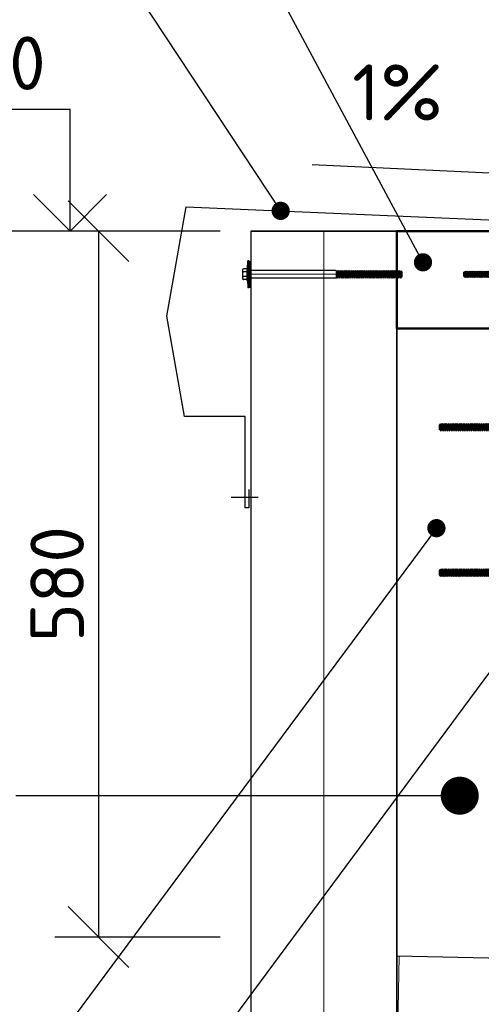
# Model space of a CAD drawing. Header units: millimetres. Extents: x -118752 to 407724, y -73278 to 155058.
# Tile 165 of 256: x 58683 to 59062, y 146817 to 147626. Entities that reach past the tile are written whole.
import ezdxf
from ezdxf.enums import TextEntityAlignment as Align

# ---------------------------------------------------------------- set-up
doc = ezdxf.new("R2010")
doc.units = ezdxf.units.MM
doc.header["$LTSCALE"] = 10
doc.linetypes.add('DASHDOT', pattern=[25.4, 12.7, -6.35, 0, -6.35])
for name, color, linetype, lineweight in [('CKBUBLINY', 1, 'Continuous', 18), ('CKIZOLACE', 1, 'Continuous', 18), ('CKKOTY', 3, 'Continuous', 25), ('CKKOTY_VYS', 3, 'Continuous', 25), ('CKSTENY_PODROVINOU', 7, 'Continuous', 25), ('CKTEXTY_MALE', 3, 'Continuous', 18), ('CSPROFILY_REZY', 4, 'Continuous', 50), ('KING_DET_axis', 4, 'DASHDOT', 13), ('KING_DET_fastening', 7, 'Continuous', 25), ('pohledy', 7, 'Continuous', 25), ('srafy', 7, 'Continuous', 18)]:
    doc.layers.add(name, color=color, linetype=linetype, lineweight=lineweight)
doc.styles.get("Standard").update_dxf_attribs({"font": 'isocpeur.ttf'})
doc.linetypes.add('IZOLACE_POLYSTYREN_EXPANDOVANY', pattern='A,1,[224,CADKON.SHX,S=0.01,R=0,X=-0.5,Y=-1.74],-2', length=3)
doc.dimstyles.new('CADKON', dxfattribs={"dimscale": 50, "dimtxt": 2.2, "dimasz": 2.5, "dimexe": 1.8, "dimexo": 5, "dimgap": 0.6, "dimtad": 1, "dimrnd": 1, "dimtxsty": 'Standard', "dimblk1": 'OBLIQUE', "dimblk2": 'OBLIQUE', "dimsah": 1, "dimcen": 2.5, "dimadec": 1, "dimazin": 2, "dimtfac": 1, "dimtdec": 4, "dimtix": 1, "dimtmove": 2, "dimatfit": 3, "dimldrblk": 'OPEN30', "dimfxl": 5, "dimfxlon": 1, "dimtolj": 1, "dimarcsym": 0})
doc.dimstyles.new('CADKON$7', dxfattribs={"dimscale": 100, "dimtxt": 2.5, "dimasz": 2.5, "dimexe": 1.8, "dimexo": 5, "dimgap": 0.6, "dimtad": 1, "dimrnd": 1, "dimtxsty": 'Standard', "dimblk1": 'OBLIQUE', "dimblk2": 'OBLIQUE', "dimsah": 1, "dimcen": 2.5, "dimadec": 1, "dimazin": 2, "dimtfac": 1, "dimtdec": 4, "dimtix": 1, "dimtmove": 0, "dimatfit": 3, "dimldrblk": 'DOTSMALL', "dimfxl": 5, "dimfxlon": 1, "dimtfill": 1, "dimtolj": 1, "dimarcsym": 0})

# ---------------------------------------------------------------- blocks, each defined once
blk = doc.blocks.new('_OBLIQUE')
at = {"color": 0, "linetype": 'ByBlock'}
blk.add_line((-0.5, -0.5), (0.5, 0.5), dxfattribs=at)
blk = doc.blocks.new('P02p_JZ-22-D100')
at = {"layer": 'KING_DET_fastening'}
blk.add_hatch(color=9, dxfattribs=at).paths.add_polyline_path([(10.5, 1), (-10.5, 1), (-10.5, 0), (10.5, 0)])
at = {"layer": 'KING_DET_axis', "linetype": 'DASHDOT'}
blk.add_line((0, -125), (0, 0), dxfattribs=at)
at = {"layer": 'KING_DET_fastening'}
for p, q in [((-4.29, 2.36), (-11, 2)), ((-11, 1), (-11, 2)), ((-11, 1), (11, 1)), ((5.04, 2.86), (-4.96, 2.86)), ((-4.96, 2.36), (-4.96, 2.86)), ((5.04, 2.36), (-4.96, 2.36)), ((-4.29, 3.15), (-4.29, 5.51)), ((4.37, 2.36), (-4.29, 2.36)), ((3.58, 6.3), (-3.5, 6.3)), ((-3.15, -70.52), (-3.15, 0)), ((-1.93, 3.15), (-1.93, 5.51)), ((2.01, 3.15), (2.01, 5.51)), ((2.01, 3.23), (2.01, 5.51)), ((3.15, -70.74), (3.15, 0)), ((4.37, 3.15), (4.37, 5.51)), ((4.37, 2.36), (11, 2)), ((5.04, 2.36), (5.04, 2.86)), ((11, 1), (11, 2)), ((-3.15, -70.52), (-2.31, -71)), ((-3.15, -71.56), (0, -71)), ((-3.15, -71.56), (-2.25, -71.04)), ((-3.15, -71.56), (-2.25, -72.08)), ((-3.15, -73.38), (3.15, -72.27)), ((-2.31, -71), (2.1, -71)), ((-2.25, -72.08), (3.15, -70.74)), ((-2.25, -71.04), (-2.25, -71)), ((-2.25, -72.86), (2.25, -71.75)), ((-2.25, -72.86), (-2.25, -72.08)), ((-2.25, -73.9), (2.25, -72.79)), ((2.25, -71.75), (2.25, -70.96)), ((2.25, -71.75), (3.15, -72.27)), ((2.25, -72.79), (3.15, -72.27)), ((2.25, -73.55), (2.25, -72.79)), ((-3.15, -73.38), (-2.25, -72.86)), ((-3.15, -73.38), (-2.25, -73.9)), ((-3.15, -75.18), (3.15, -74.07)), ((-3.15, -75.18), (-2.25, -74.66)), ((-3.15, -75.18), (-2.25, -75.7)), ((-3.15, -76.98), (3.15, -75.87)), ((-3.15, -76.98), (-2.25, -76.46)), ((-3.15, -76.98), (-2.25, -77.5)), ((-3.15, -78.78), (3.15, -77.67)), ((-3.15, -78.78), (-2.25, -78.26)), ((-3.15, -78.78), (-2.25, -79.3)), ((-3.15, -80.58), (3.15, -79.47)), ((-3.15, -80.58), (-2.25, -80.06)), ((-3.15, -80.58), (-2.25, -81.1)), ((-2.25, -74.66), (2.25, -73.55)), ((-2.25, -74.66), (-2.25, -73.88)), ((-2.25, -75.7), (2.25, -74.59)), ((-2.25, -76.46), (2.25, -75.35)), ((-2.25, -76.46), (-2.25, -75.68)), ((-2.25, -77.5), (2.25, -76.39)), ((-2.25, -78.26), (2.25, -77.15)), ((-2.25, -78.26), (-2.25, -77.48)), ((-2.25, -79.3), (2.25, -78.19)), ((-2.25, -80.06), (2.25, -78.95)), ((-2.25, -80.06), (-2.25, -79.28)), ((-2.25, -81.1), (2.25, -79.99)), ((-2.25, -81.86), (2.25, -80.75)), ((2.25, -73.55), (3.15, -74.07)), ((2.25, -74.59), (3.15, -74.07)), ((2.25, -75.35), (2.25, -74.59)), ((2.25, -75.35), (3.15, -75.87)), ((2.25, -76.39), (3.15, -75.87)), ((2.25, -77.15), (2.25, -76.39)), ((2.25, -77.15), (3.15, -77.67)), ((2.25, -78.19), (3.15, -77.67)), ((2.25, -78.95), (2.25, -78.19)), ((2.25, -78.95), (3.15, -79.47)), ((2.25, -79.99), (3.15, -79.47)), ((2.25, -80.75), (2.25, -79.96)), ((2.25, -80.75), (3.15, -81.27)), ((-3.15, -82.38), (3.15, -81.27)), ((-3.15, -82.38), (-2.25, -81.86)), ((-3.15, -82.38), (-2.25, -82.9)), ((-3.15, -84.18), (3.15, -83.07)), ((-3.15, -84.18), (-2.25, -83.66)), ((-3.15, -84.18), (-2.25, -84.7)), ((-3.15, -85.98), (3.15, -84.87)), ((-3.15, -85.98), (-2.25, -85.46)), ((-3.15, -85.98), (-2.25, -86.5)), ((-3.15, -87.78), (3.15, -86.67)), ((-3.15, -87.78), (-2.25, -87.26)), ((-3.15, -87.78), (-2.25, -88.3)), ((-3.15, -89.58), (3.15, -88.47)), ((-2.25, -81.86), (-2.25, -81.08)), ((-2.25, -82.9), (2.25, -81.79)), ((-2.25, -83.66), (2.25, -82.55)), ((-2.25, -83.66), (-2.25, -82.88)), ((-2.25, -84.7), (2.25, -83.59)), ((-2.25, -85.46), (2.25, -84.35)), ((-2.25, -85.46), (-2.25, -84.68)), ((-2.25, -86.5), (2.25, -85.39)), ((-2.25, -87.26), (2.25, -86.15)), ((-2.25, -87.26), (-2.25, -86.48)), ((-2.25, -88.3), (2.25, -87.19)), ((-2.25, -89.06), (2.25, -87.95)), ((-2.25, -89.06), (-2.25, -88.28)), ((2.25, -81.79), (3.15, -81.27)), ((2.25, -82.55), (2.25, -81.76)), ((2.25, -82.55), (3.15, -83.07)), ((2.25, -83.59), (3.15, -83.07)), ((2.25, -84.35), (2.25, -83.59)), ((2.25, -84.35), (3.15, -84.87)), ((2.25, -85.39), (3.15, -84.87)), ((2.25, -86.15), (2.25, -85.39)), ((2.25, -86.15), (3.15, -86.67)), ((2.25, -87.19), (3.15, -86.67)), ((2.25, -87.95), (2.25, -87.19)), ((2.25, -87.95), (3.15, -88.47)), ((2.25, -88.99), (3.15, -88.47)), ((-3.15, -89.58), (-2.25, -89.06)), ((-3.15, -89.58), (-2.25, -90.1)), ((-3.15, -91.38), (3.15, -90.27)), ((-3.15, -91.38), (-2.25, -90.86)), ((-3.15, -91.38), (-2.25, -91.9)), ((-3.15, -93.18), (3.15, -92.07)), ((-3.15, -93.18), (-2.25, -92.66)), ((-3.15, -93.18), (-2.25, -93.7)), ((-3.15, -94.98), (3.15, -93.87)), ((-3.15, -94.98), (-2.25, -94.46)), ((-3.15, -94.98), (-2.25, -95.5)), ((-3.15, -96.78), (3.15, -95.67)), ((-3.15, -96.78), (-2.25, -96.26)), ((-3.15, -96.78), (-2.25, -97.3)), ((-2.25, -90.1), (2.25, -88.99)), ((-2.25, -90.86), (2.25, -89.75)), ((-2.25, -90.86), (-2.25, -90.08)), ((-2.25, -91.9), (2.25, -90.79)), ((-2.25, -92.66), (2.25, -91.55)), ((-2.25, -92.66), (-2.25, -91.88)), ((-2.25, -93.7), (2.25, -92.59)), ((-2.25, -94.46), (2.25, -93.35)), ((-2.25, -94.46), (-2.25, -93.68)), ((-2.25, -95.5), (2.25, -94.39)), ((-2.25, -96.26), (2.25, -95.15)), ((-2.25, -96.26), (-2.25, -95.48)), ((-2.25, -97.3), (2.25, -96.19)), ((-2.25, -98.06), (2.25, -96.95)), ((2.25, -89.75), (2.25, -88.99)), ((2.25, -89.75), (3.15, -90.27)), ((2.25, -90.79), (3.15, -90.27)), ((2.25, -91.55), (2.25, -90.79)), ((2.25, -91.55), (3.15, -92.07)), ((2.25, -92.59), (3.15, -92.07)), ((2.25, -93.35), (2.25, -92.59)), ((2.25, -93.35), (3.15, -93.87)), ((2.25, -94.39), (3.15, -93.87)), ((2.25, -95.15), (2.25, -94.39)), ((2.25, -95.15), (3.15, -95.67)), ((2.25, -96.19), (3.15, -95.67)), ((2.25, -96.95), (2.25, -96.19)), ((2.25, -96.95), (3.15, -97.47)), ((-3.15, -98.58), (3.15, -97.47)), ((-3.15, -98.58), (-2.25, -98.06)), ((-3.15, -98.58), (-2.25, -99.1)), ((-3.15, -100.38), (3.15, -99.27)), ((-3.15, -100.38), (-2.25, -99.86)), ((-3.15, -100.38), (-2.25, -100.9)), ((-3.15, -102.18), (3.15, -101.07)), ((-3.15, -102.18), (-2.25, -101.66)), ((-3.15, -102.18), (-2.25, -102.7)), ((-3.15, -103.98), (3.15, -102.87)), ((-3.15, -103.98), (-2.25, -103.46)), ((-3.15, -103.98), (-2.25, -104.5)), ((-3.15, -105.78), (3.15, -104.67)), ((-2.25, -98.06), (-2.25, -97.28)), ((-2.25, -99.1), (2.25, -97.99)), ((-2.25, -99.86), (2.25, -98.75)), ((-2.25, -99.86), (-2.25, -99.08)), ((-2.25, -100.9), (2.25, -99.79)), ((-2.25, -101.66), (2.25, -100.55)), ((-2.25, -101.66), (-2.25, -100.88)), ((-2.25, -102.7), (2.25, -101.59)), ((-2.25, -103.46), (2.25, -102.35)), ((-2.25, -103.46), (-2.25, -102.68)), ((-2.25, -104.5), (2.25, -103.39)), ((-2.25, -105.26), (2.25, -104.15)), ((-2.25, -105.26), (-2.25, -104.48)), ((2.25, -97.99), (3.15, -97.47)), ((2.25, -98.75), (2.25, -97.99)), ((2.25, -98.75), (3.15, -99.27)), ((2.25, -99.79), (3.15, -99.27)), ((2.25, -100.55), (2.25, -99.79)), ((2.25, -100.55), (3.15, -101.07)), ((2.25, -101.59), (3.15, -101.07)), ((2.25, -102.35), (2.25, -101.59)), ((2.25, -102.35), (3.15, -102.87)), ((2.25, -103.39), (3.15, -102.87)), ((2.25, -104.15), (2.25, -103.39)), ((2.25, -104.15), (3.15, -104.67)), ((2.25, -105.19), (3.15, -104.67)), ((-3.15, -105.78), (-2.25, -105.26)), ((-3.15, -105.78), (-2.25, -106.3)), ((-3.15, -107.58), (3.15, -106.47)), ((-3.15, -107.58), (-2.25, -107.06)), ((-3.15, -107.58), (-2.25, -108.1)), ((-3.15, -109.38), (3.15, -108.27)), ((-3.15, -109.38), (-2.25, -108.86)), ((-3.15, -109.38), (-2.25, -109.9)), ((-3.15, -111.18), (3.15, -110.07)), ((-3.15, -111.18), (-2.25, -110.66)), ((-3.15, -111.18), (-2.25, -111.7)), ((-3.15, -112.98), (3.15, -111.87)), ((-3.15, -112.98), (-2.25, -112.46)), ((-3.15, -112.98), (-2.25, -113.5)), ((-2.25, -106.3), (2.25, -105.19)), ((-2.25, -107.06), (2.25, -105.95)), ((-2.25, -107.06), (-2.25, -106.28)), ((-2.25, -108.1), (2.25, -106.99)), ((-2.25, -108.86), (2.25, -107.75)), ((-2.25, -108.86), (-2.25, -108.08)), ((-2.25, -109.9), (2.25, -108.79)), ((-2.25, -110.66), (2.25, -109.55)), ((-2.25, -110.66), (-2.25, -109.88)), ((-2.25, -111.7), (2.25, -110.59)), ((-2.25, -112.46), (2.25, -111.35)), ((-2.25, -112.46), (-2.25, -111.68)), ((-2.25, -113.5), (2.25, -112.39)), ((-2.25, -114.26), (2.25, -113.15)), ((2.25, -105.95), (2.25, -105.19)), ((2.25, -105.95), (3.15, -106.47)), ((2.25, -106.99), (3.15, -106.47)), ((2.25, -107.75), (2.25, -106.99)), ((2.25, -107.75), (3.15, -108.27)), ((2.25, -108.79), (3.15, -108.27)), ((2.25, -109.55), (2.25, -108.79)), ((2.25, -109.55), (3.15, -110.07)), ((2.25, -110.59), (3.15, -110.07)), ((2.25, -111.35), (2.25, -110.59)), ((2.25, -111.35), (3.15, -111.87)), ((2.25, -112.39), (3.15, -111.87)), ((2.25, -113.15), (2.25, -112.39)), ((2.25, -113.15), (3.15, -113.67)), ((-3.15, -114.78), (3.15, -113.67)), ((-3.15, -114.78), (-2.25, -114.26)), ((-3.15, -114.78), (-2.25, -115.3)), ((-3.15, -116.58), (3.15, -115.47)), ((-3.15, -116.58), (-2.25, -116.06)), ((-3.15, -116.58), (-2.25, -117.1)), ((-3.15, -118.38), (3.15, -117.27)), ((-3.15, -118.38), (-2.25, -117.86)), ((-3.15, -118.38), (-2.25, -118.9)), ((-3.15, -120.18), (3.15, -119.07)), ((-3.15, -120.18), (-2.25, -119.66)), ((-3.15, -120.18), (-2.25, -120.7)), ((-3.15, -121.98), (3.15, -120.87)), ((-2.25, -114.26), (-2.25, -113.48)), ((-2.25, -115.3), (2.25, -114.19)), ((-2.25, -116.06), (2.25, -114.95)), ((-2.25, -116.06), (-2.25, -115.28)), ((-2.25, -117.1), (2.25, -115.99)), ((-2.25, -117.86), (2.25, -116.75)), ((-2.25, -117.86), (-2.25, -117.08)), ((-2.25, -118.9), (2.25, -117.79)), ((-2.25, -119.66), (2.25, -118.55)), ((-2.25, -119.66), (-2.25, -118.88)), ((-2.25, -120.7), (2.25, -119.59)), ((-2.25, -121.46), (2.25, -120.35)), ((-2.25, -121.46), (-2.25, -120.68)), ((2.25, -114.19), (3.15, -113.67)), ((2.25, -114.95), (2.25, -114.19)), ((2.25, -114.95), (3.15, -115.47)), ((2.25, -115.99), (3.15, -115.47)), ((2.25, -116.75), (2.25, -115.99)), ((2.25, -116.75), (3.15, -117.27)), ((2.25, -117.79), (3.15, -117.27)), ((2.25, -118.55), (2.25, -117.79)), ((2.25, -118.55), (3.15, -119.07)), ((2.25, -119.59), (3.15, -119.07)), ((2.25, -120.35), (2.25, -119.59)), ((2.25, -120.35), (3.15, -120.87)), ((2.25, -121.39), (3.15, -120.87)), ((-3.15, -121.98), (-2.25, -121.46)), ((-3.15, -121.98), (-2.25, -122.5)), ((-3.15, -123.78), (3.15, -122.67)), ((-3.15, -123.78), (-2.25, -123.26)), ((-3.15, -123.78), (-2.25, -124.3)), ((-2.25, -122.5), (2.25, -121.39)), ((-2.25, -123.26), (2.25, -122.15)), ((-2.25, -123.26), (-2.25, -122.48)), ((-2.25, -124.3), (2.25, -123.19)), ((-2.25, -124.3), (-2.06, -125)), ((-2.25, -124.3), (2.86, -124.3)), ((-2.06, -125), (2.06, -125)), ((0.83, -124.3), (2.25, -123.95)), ((2.06, -125), (2.25, -124.3)), ((2.25, -122.15), (2.25, -121.39)), ((2.25, -122.15), (3.15, -122.67)), ((2.25, -123.19), (3.15, -122.67)), ((2.25, -123.95), (2.25, -123.19)), ((2.25, -123.95), (2.86, -124.3))]:
    blk.add_line(p, q, dxfattribs=at)
blk.add_lwpolyline([(10.5, 1), (-10.5, 1), (-10.5, 0), (10.5, 0)], close=True, dxfattribs=at)
for centre, start, end in [((-3.5, 5.51), 90.00332, 180.00332), ((-2.71, 5.51), 0.00332, 90.00332), ((-1.14, 5.51), 90.00332, 180.00332), ((1.22, 5.51), 0.00332, 90.00332), ((2.8, 5.51), 90.00332, 180.00332), ((3.58, 5.51), 0.00332, 90.00332)]:
    blk.add_arc(centre, 0.787, start, end, dxfattribs=at)
at = {"layer": 'KING_DET_fastening', "extrusion": (0, 0, -1)}
for centre, start_param, end_param in [((-5.08, 3.15), 0.936145, 1.313741), ((-2.72, 3.15), 0.936145, 1.313741), ((-1.13, 3.15), 3.700141, 4.077737), ((1.22, 3.15), 0.936145, 1.313741), ((2.8, 3.15), 3.700141, 4.077737), ((5.16, 3.15), 3.700141, 4.077737)]:
    blk.add_ellipse(centre, major_axis=(0.47, 0.638), ratio=1, start_param=start_param, end_param=end_param, dxfattribs=at)
blk = doc.blocks.new('*D10227')
at = {"layer": 'CKKOTY', "color": 0, "lineweight": -2}
for p, q in [((59694.16, 147050.81), (59694.16, 146974.01)), ((59694.16, 146974.01), (59606.64, 146869.62)), ((59506.64, 146882.56), (59642.64, 146882.56)), ((59606.64, 146882.56), (59606.64, 146856.68)), ((59506.64, 146856.68), (59642.64, 146856.68))]:
    blk.add_line(p, q, dxfattribs=at)
at = {"layer": 'Defpoints', "color": 0}
for p in [(59148.19, 146882.56), (58992.92, 146856.68), (59606.64, 146856.68)]:
    blk.add_point(p, dxfattribs=at)
at = {"layer": 'CKKOTY', "color": 0, "lineweight": -2, "xscale": 50, "yscale": 50, "zscale": 50}
for p, rotation in [((59606.64, 146882.56), 90), ((59606.64, 146856.68), 270)]:
    blk.add_blockref('_OBLIQUE', p, dxfattribs=dict(at, rotation=rotation))
at = {"layer": 'CKKOTY', "color": 0, "insert": (59660.16, 147012.41), "char_height": 44, "attachment_point": 5, "rotation": 90}
blk.add_mtext('\\A1;26', dxfattribs=at)
blk = doc.blocks.new('_Open30')
at = {"color": 0, "lineweight": -2}
for p, q in [((-1, 0.268), (0, 0)), ((0, 0), (-1, -0.268)), ((0, 0), (-1, 0))]:
    blk.add_line(p, q, dxfattribs=at)
blk = doc.blocks.new('*D10228')
at = {"layer": 'CKKOTY', "color": 0, "lineweight": -2}
for p, q in [((59506.64, 146856.68), (59642.64, 146856.68)), ((59606.64, 146856.68), (59606.64, 146756.66)), ((59506.64, 146756.66), (59642.64, 146756.66))]:
    blk.add_line(p, q, dxfattribs=at)
at = {"layer": 'Defpoints', "color": 0}
for p in [(58992.92, 146856.68), (58992.92, 146756.66), (59606.64, 146756.66)]:
    blk.add_point(p, dxfattribs=at)
at = {"layer": 'CKKOTY', "color": 0, "lineweight": -2, "xscale": 50, "yscale": 50, "zscale": 50}
for p, rotation in [((59606.64, 146856.68), 90), ((59606.64, 146756.66), 270)]:
    blk.add_blockref('_OBLIQUE', p, dxfattribs=dict(at, rotation=rotation))
at = {"layer": 'CKKOTY', "color": 0, "insert": (59572.64, 146806.67), "char_height": 44, "attachment_point": 5, "rotation": 90}
blk.add_mtext('\\A1;100', dxfattribs=at)
blk = doc.blocks.new('*D10236')
at = {"layer": 'CKKOTY', "color": 0, "lineweight": -2}
for p, q in [((58847.82, 147452.44), (58711.82, 147452.44)), ((58747.82, 147452.44), (58747.82, 146872.44)), ((58847.82, 146872.44), (58711.82, 146872.44))]:
    blk.add_line(p, q, dxfattribs=at)
at = {"layer": 'Defpoints', "color": 0}
for p in [(59072.92, 147452.44), (58747.82, 146872.44), (59072.92, 146872.44)]:
    blk.add_point(p, dxfattribs=at)
at = {"layer": 'CKKOTY', "color": 0, "lineweight": -2, "xscale": 50, "yscale": 50, "zscale": 50}
for p, rotation in [((58747.82, 147452.44), 90), ((58747.82, 146872.44), 270)]:
    blk.add_blockref('_OBLIQUE', p, dxfattribs=dict(at, rotation=rotation))
at = {"layer": 'CKKOTY', "color": 0, "insert": (58713.82, 147162.44), "char_height": 44, "attachment_point": 5, "rotation": 90}
blk.add_mtext('\\A1;580', dxfattribs=at)
blk = doc.blocks.new('*U10241')
at = {"color": 0, "linetype": 'ByBlock', "lineweight": -2}
blk.add_lwpolyline([(-1.5, 1.5), (0, 0), (1.5, 1.5), (0, 0), (0, 5), (10, 5)], dxfattribs=at)
blk = doc.blocks.new('*D10292')
at = {"layer": 'CKKOTY', "color": 0, "lineweight": -2}
for p, q in [((58872.92, 146719.68), (58872.92, 146583.68)), ((58992.92, 146719.68), (58992.92, 146583.68)), ((58872.92, 146619.68), (58992.92, 146619.68))]:
    blk.add_line(p, q, dxfattribs=at)
at = {"layer": 'Defpoints', "color": 0}
for p in [(58872.92, 146988.57), (58992.92, 146988.57), (58992.92, 146619.68)]:
    blk.add_point(p, dxfattribs=at)
at = {"layer": 'CKKOTY', "color": 0, "lineweight": -2, "xscale": 50, "yscale": 50, "zscale": 50, "rotation": 180}
blk.add_blockref('_OBLIQUE', (58872.92, 146619.68), dxfattribs=at)
at = {"layer": 'CKKOTY', "color": 0, "lineweight": -2, "xscale": 50, "yscale": 50, "zscale": 50}
blk.add_blockref('_OBLIQUE', (58992.92, 146619.68), dxfattribs=at)
at = {"layer": 'CKKOTY', "color": 0, "insert": (58822.73, 146653.68), "char_height": 44, "attachment_point": 5}
blk.add_mtext('\\A1;120', dxfattribs=at)
blk = doc.blocks.new('*D10293')
at = {"layer": 'CKKOTY', "color": 0, "lineweight": -2}
for p, q in [((58992.92, 146719.68), (58992.92, 146583.68)), ((59072.92, 146719.68), (59072.92, 146583.68)), ((58992.92, 146619.68), (59072.92, 146619.68))]:
    blk.add_line(p, q, dxfattribs=at)
at = {"layer": 'Defpoints', "color": 0}
for p in [(58992.92, 146988.57), (59072.92, 146872.44), (59072.92, 146619.68)]:
    blk.add_point(p, dxfattribs=at)
at = {"layer": 'CKKOTY', "color": 0, "lineweight": -2, "xscale": 50, "yscale": 50, "zscale": 50, "rotation": 180}
blk.add_blockref('_OBLIQUE', (58992.92, 146619.68), dxfattribs=at)
at = {"layer": 'CKKOTY', "color": 0, "lineweight": -2, "xscale": 50, "yscale": 50, "zscale": 50}
blk.add_blockref('_OBLIQUE', (59072.92, 146619.68), dxfattribs=at)
at = {"layer": 'CKKOTY', "color": 0, "insert": (59032.92, 146653.68), "char_height": 44, "attachment_point": 5, "bg_fill": 3, "box_fill_scale": 1.1, "bg_fill_color": 256, "bg_fill_true_color": 13158600, "bg_fill_transparency": 0}
blk.add_mtext('\\A1;80', dxfattribs=at)
blk = doc.blocks.new('*D10294')
at = {"layer": 'CKKOTY', "color": 0, "lineweight": -2}
for p, q in [((59072.92, 146719.68), (59072.92, 146583.68)), ((59092.92, 146719.68), (59092.92, 146583.68)), ((59072.92, 146619.68), (59092.92, 146619.68))]:
    blk.add_line(p, q, dxfattribs=at)
at = {"layer": 'Defpoints', "color": 0}
for p in [(59072.92, 146872.44), (59092.92, 146872.44), (59092.92, 146619.68)]:
    blk.add_point(p, dxfattribs=at)
at = {"layer": 'CKKOTY', "color": 0, "lineweight": -2, "xscale": 50, "yscale": 50, "zscale": 50}
blk.add_blockref('_OBLIQUE', (59072.92, 146619.68), dxfattribs=at)
at = {"layer": 'CKKOTY', "color": 0, "lineweight": -2, "xscale": 50, "yscale": 50, "zscale": 50, "rotation": 180}
blk.add_blockref('_OBLIQUE', (59092.92, 146619.68), dxfattribs=at)
at = {"layer": 'CKKOTY', "color": 0, "insert": (59082.92, 146718.9), "char_height": 44, "attachment_point": 5, "bg_fill": 3, "box_fill_scale": 1.1, "bg_fill_color": 256, "bg_fill_true_color": 13158600, "bg_fill_transparency": 0}
blk.add_mtext('\\A1;20', dxfattribs=at)

msp = doc.modelspace()

# ---------------------------------------------------------------- hatches: boundary and pattern name
at = {"layer": 'srafy', "transparency": 33554661}
h = msp.add_hatch(dxfattribs=at)
h.set_pattern_fill('DREVO-PRIC_REZ', color=256, scale=10)
h.set_pattern_definition([(49, (0, 0), (-11.8525198, 11.8525198), [20, -220.293028]), (45, (13.121, 15.094), (-11.8525198, 11.8525198), [20, -59.902562]), (41, (27.263, 29.236), (-11.8525198, 11.8525198), [20, -220.293028]), (45, (42.358, 42.358), (-11.8525198, 11.8525198), [20, -59.902562]), (49, (56.5, 56.5), (-11.8525198, 11.8525198), [20, -220.293028]), (41, (83.763, 85.736), (-11.8525198, 11.8525198), [20, -220.293028]), (49, (113, 113), (-11.8525198, 11.8525198), [20, -220.293028]), (41, (140.263, 142.236), (-11.8525198, 11.8525198), [20, -220.29302])])
h.paths.add_polyline_path([(59072.921, 147372.436), (59072.921, 146872.436), (59092.921, 146872.436), (59092.921, 147452.436), (59072.921, 147452.436)])
h.paths.add_polyline_path([(58902.339, 147195.499), (58902.339, 147319.499), (60844.339, 147319.499), (60844.339, 147195.499)], flags=24)

# ---------------------------------------------------------------- linework, layer by layer
at = {"layer": 'CKIZOLACE'}
for p, q in [((58994.933, 146856.642), (58992.921, 146756.662)), ((60072.787, 146834.949), (58994.933, 146856.642))]:
    msp.add_line(p, q, dxfattribs=at)
at = {"layer": 'CKIZOLACE', "linetype": 'IZOLACE_POLYSTYREN_EXPANDOVANY', "ltscale": 3}
msp.add_lwpolyline([(58932.921, 147452.436), (58932.921, 146053.895)], dxfattribs=at)
at = {"layer": 'CKKOTY_VYS'}
msp.add_line((58774.404, 147452.436), (58674.404, 147452.436), dxfattribs=at)
at = {"layer": 'CKSTENY_PODROVINOU'}
for p, q in [((58992.921, 147452.436), (58872.921, 147452.436)), ((58992.921, 147452.436), (58992.921, 146053.895)), ((58992.921, 146856.683), (58992.921, 147452.436)), ((59022.921, 147452.436), (58992.921, 147452.436)), ((60072.787, 146834.996), (58992.921, 146856.683))]:
    msp.add_line(p, q, dxfattribs=at)
at = {"layer": 'CSPROFILY_REZY'}
msp.add_lwpolyline([(59072.921, 147452.436), (58992.921, 147452.436), (58992.921, 147372.436), (59072.921, 147372.436)], close=True, dxfattribs=at)
at = {"layer": 'KING_DET_fastening'}
msp.add_line((58856.716, 147233.779), (58879.026, 147233.779), dxfattribs=at)
at = {"layer": 'pohledy'}
for p, q in [((58923.247, 147507.252), (59121.812, 147497.716)), ((58803.839, 147382.471), (58819.698, 147472.413)), ((58819.698, 147472.413), (59180.92, 147456.947)), ((58872.921, 147452.436), (58872.921, 146053.895)), ((58872.921, 147452.436), (59147.921, 147452.436)), ((59042.921, 147452.436), (58992.921, 147452.436)), ((58818.374, 147300.034), (58803.839, 147382.471)), ((58868.374, 147300.034), (58818.374, 147300.034)), ((58868.374, 147225.034), (58868.374, 147300.034)), ((58871.374, 147240.034), (58871.374, 147225.034)), ((58871.374, 147225.034), (58868.374, 147225.034)), ((58992.921, 146053.895), (58992.921, 146856.683))]:
    msp.add_line(p, q, dxfattribs=at)

# ---------------------------------------------------------------- block references
at = {"layer": 'CKKOTY_VYS'}
ref = msp.add_blockref('*U10241', (58724.404, 147452.436), dxfattribs=dict(at, xscale=-20, yscale=20, zscale=20))
ref.add_attrib('Výška', '+10.670', dxfattribs={"layer": '0', "color": 0, "linetype": 'ByBlock', "lineweight": -2, "height": 44}).set_placement((58704.404, 147568.436), align=Align.RIGHT)
at = {"layer": 'KING_DET_fastening', "rotation": 90}
msp.add_blockref('P02p_JZ-22-D100', (58872.463, 147416.954), dxfattribs=at)
at = {"layer": 'KING_DET_fastening', "xscale": -0.7999999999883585, "yscale": 0.7999999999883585, "zscale": 0.7999999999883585, "rotation": 270}
msp.add_blockref('P02p_JZ-22-D100', (59147.921, 147416.954), dxfattribs=at)
at = {"layer": 'KING_DET_fastening', "xscale": -1, "rotation": 270}
for p in [(59152.921, 147291.277), (59152.921, 147171.853)]:
    msp.add_blockref('P02p_JZ-22-D100', p, dxfattribs=at)

# ---------------------------------------------------------------- texts
at = {"layer": 'CKTEXTY_MALE'}
msp.add_text('1%', height=46, dxfattribs=at).set_placement((58956.173, 147543.403))

# ---------------------------------------------------------------- dimensions: what is measured, and where the dimension line sits
at = {"layer": 'CKKOTY'}
for base, p1, p2, override, picture, middle in [((58747.823, 146872.436), (59072.921, 147452.436), (59072.921, 146872.436), {"dimscale": 20}, '*D10236', (58713.823, 147162.436)), ((59606.64, 146756.662), (58992.921, 146856.683), (58992.921, 146756.662), {"dimscale": 20, "dimtmove": 2}, '*D10228', (59572.64, 146806.672))]:
    dim = msp.add_linear_dim(base=base, p1=p1, p2=p2, angle=90, dimstyle='CADKON', override=override, dxfattribs=at)
    dim.commit()
    dim.dimension.update_dxf_attribs({"geometry": picture, "text_midpoint": middle})
dim = msp.add_linear_dim(base=(59606.64, 146856.683), p1=(59148.186, 146882.564), p2=(58992.921, 146856.683), angle=90, dimstyle='CADKON', override={"dimscale": 20, "dimtmove": 1}, dxfattribs=at)
dim.commit()
dim.dimension.update_dxf_attribs({"geometry": '*D10227', "text_midpoint": (59694.156, 146986.009), "dimtype": 160})
dim = msp.add_linear_dim(base=(58992.921, 146619.684), p1=(58872.921, 146988.565), p2=(58992.921, 146988.565), dimstyle='CADKON', override={"dimscale": 20}, dxfattribs=at)
dim.commit()
dim.dimension.update_dxf_attribs({"geometry": '*D10292', "text_midpoint": (58822.728, 146653.684), "dimtype": 160})

# ---------------------------------------------------------------- leaders
at = {"layer": 'CKBUBLINY'}
msp.add_leader([(59044.645, 146988.565), (58679.966, 146988.565)], dimstyle='CADKON', override={"dimasz": 2.5, "dimldrblk": 'DotSmall'}, dxfattribs=at)
at = {"layer": 'CKTEXTY_MALE', "annotation_type": 0, "has_hookline": 1, "hookline_direction": 1}
for points, text_width in [([(59014.417, 147426.796), (58731.49, 147954.046), (58671.49, 147954.046)], 1117.8), ([(58897.496, 147469.082), (58752.863, 147688.072), (58692.863, 147688.072)], 956.8), ([(59025.479, 147208.362), (58603.74, 146640.354), (58543.74, 146640.354)], 1191.4), ([(59082.468, 147108.184), (58648.17, 146521.994), (58588.17, 146521.994)], 602.6)]:
    msp.add_leader(points, dimstyle='CADKON$7', override={"dimscale": 20, "dimtxt": 2.3, "dimasz": 3}, dxfattribs=dict(at, text_width=text_width))

# ---------------------------------------------------------------- next in the draw order: dimensions: what is measured, and where the dimension line sits
at = {"layer": 'CKKOTY'}
dim = msp.add_linear_dim(base=(59072.921, 146619.684), p1=(58992.921, 146988.565), p2=(59072.921, 146872.436), dimstyle='CADKON', override={"dimscale": 20, "dimtfill": 1}, dxfattribs=at)
dim.commit()
dim.dimension.update_dxf_attribs({"geometry": '*D10293', "text_midpoint": (59032.921, 146653.684)})

# ---------------------------------------------------------------- next in the draw order: dimensions: what is measured, and where the dimension line sits
dim = msp.add_linear_dim(base=(59092.921, 146619.684), p1=(59072.921, 146872.436), p2=(59092.921, 146872.436), dimstyle='CADKON', override={"dimscale": 20, "dimtfill": 1}, dxfattribs=at)
dim.commit()
dim.dimension.update_dxf_attribs({"geometry": '*D10294', "text_midpoint": (59082.921, 146718.895), "dimtype": 160})

doc.saveas('drawing.dxf')
